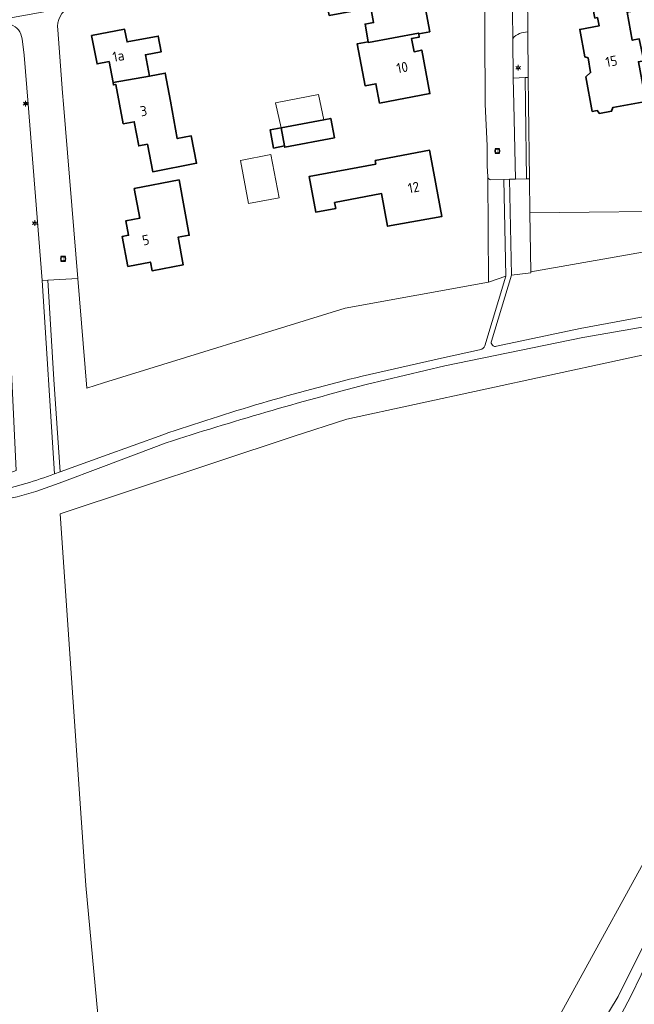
# Model space of a CAD drawing. Header units: metres. Extents: x 140853 to 145288, y 474558 to 480269.
# Tile 213 of 256: x 143985 to 144095, y 477840 to 478015. Entities that reach past the tile are written whole.
import ezdxf
from ezdxf.enums import TextEntityAlignment as Align

# ---------------------------------------------------------------- set-up
doc = ezdxf.new("R2010")
doc.units = ezdxf.units.M
doc.header["$MEASUREMENT"] = 0
for name, color, linetype, lineweight in [('B-WE-GR-BEPLANTING_CULTUUR_BOSPLANTSOEN-G', 90, 'GR-PLANTSOEN', 18), ('B-WE-GR-BEPLANTING_CULTUUR_HEESTERS-G', 90, 'Continuous', 18), ('B-WE-GR-BOS_GEMENGD-G', 40, 'Continuous', 13), ('B-WE-GR-BOUWLAND-G', 80, 'Continuous', 13), ('B-WE-GR-GROENVOORZIENING-G', 80, 'Continuous', 18), ('B-WE-IE-TERREINAFSCHEIDING_KUNSTMATIG_HEKWERK-G', 20, 'IE-TERREINAFSCHEIDING-KUNSTMATIG', 18), ('B-WE-KL-ET_LS_OV_LICHTMAST-S', 190, 'Continuous', 18), ('B-WE-OG-BEBOUWING-G', 7, 'Continuous', 35), ('B-WE-OG-BEBOUWING_BIJGEBOUW-G', 7, 'Continuous', 18), ('B-WE-OG-BEBOUWING_HUISNUMMER-T18', 10, 'Continuous', 18), ('B-WE-OG-TERREIN_ERF-G', 7, 'Continuous', 18), ('B-WE-RI-GWA_RIOOLPUT-S', 30, 'Continuous', 18), ('B-WE-VH-ONVERHARD-G', 252, 'Continuous', 18), ('B-WE-VH-VERHARDING_STRAATBAKSTEEN-G', 252, 'Continuous', 18)]:
    doc.layers.add(name, color=color, linetype=linetype, lineweight=lineweight)
doc.styles.add('NLCS-ISO', font='txt')
doc.linetypes.add('GR-PLANTSOEN', pattern='A,0,[179,NLCS.shx,S=2,R=0,X=0,Y=0],-4', length=4)
doc.linetypes.add('IE-TERREINAFSCHEIDING-KUNSTMATIG', pattern='A,4,[82,NLCS.shx,S=0.75,R=90,X=0,Y=0],4,-2', length=10)

# ---------------------------------------------------------------- blocks, each defined once
blk = doc.blocks.new('B-SIE-WEG_LICHTMAST-SO')
at = {"ltscale": 0.1}
for p, q in [((-1.1, 0.63), (-2.19, 1.27)), ((0, 1.27), (0, 2.53)), ((1.1, 0.63), (2.19, 1.27)), ((-1.1, -0.63), (-2.19, -1.27)), ((0, -1.27), (0, -2.53)), ((1.1, -0.63), (2.19, -1.27))]:
    blk.add_line(p, q, dxfattribs=at)
at = {"flags": 128}
for points in [[(-1.16, 0.5), (1.16, 0.5)], [(-1.16, -0.5), (1.16, -0.5)]]:
    blk.add_lwpolyline(points, dxfattribs=at)
at = {"ltscale": 0.1}
blk.add_circle((0, 0), 1.27, dxfattribs=at)
at = {"style": 'NLCS-ISO'}
blk.add_attdef('TYPE', text='', height=1.8, dxfattribs=at).set_placement((0, 2.53), align=Align.BOTTOM_CENTER)
blk = doc.blocks.new('SRI-PUT_INSPECTIE-SO')
at = {"lineweight": -3, "flags": 128}
blk.add_lwpolyline([(-2, -2), (2, -2), (2, 2), (-2, 2)], close=True, dxfattribs=at)
at = {"lineweight": -3, "ltscale": 1.5}
blk.add_circle((0, 0), 2, dxfattribs=at)
at = {"ltscale": 0.1, "style": 'NLCS-ISO'}
blk.add_text('I', height=2.5, dxfattribs=at).set_placement((0, -0.01), align=Align.MIDDLE_CENTER)

msp = doc.modelspace()

# ---------------------------------------------------------------- linework, layer by layer
at = {"layer": 'B-WE-GR-BEPLANTING_CULTUUR_BOSPLANTSOEN-G', "ltscale": 0.2, "flags": 128}
for points in [[(144102.762, 478111.039), (144107.601, 478065.759), (144107.849, 478053.695), (144107.669, 478041.043), (144108.403, 478025.022), (144107.253, 478025.007), (144107.578, 478000), (144107.825, 477981.018), (144107.894, 477975.699), (144076.152, 477970.115), (144076.154, 477969.947), (144072.705, 477969.509), (144069.145, 477957.783), (144069.145, 477957.783, 0.5944574), (144070.075, 477956.839), (144070.075, 477956.839), (144084.956, 477960.011), (144099.399, 477962.686), (144112.971, 477965.298), (144112.971, 477965.298, 0.0854659), (144117.381, 477966.379), (144117.381, 477966.379, 0.1542726), (144118.123, 477968.908), (144118.123, 477968.908, 0.1082919), (144117.921, 477971.032), (144117.921, 477971.032), (144116.674, 477974.924), (144116.674, 477974.924, -0.0347928), (144116.007, 477977.653), (144116.007, 477977.653, -0.0419035), (144115.721, 477980.992), (144115.721, 477980.992), (144115.69, 478000), (144115.676, 478008.447), (144115.676, 478008.447, 0.0585744), (144114.844, 478015.411), (144114.844, 478015.411), (144111.805, 478028.05), (144111.805, 478028.05, -0.0593579), (144111.203, 478033.172), (144111.203, 478033.172), (144111.24, 478054.791), (144111.24, 478054.791, -0.0512636), (144111.664, 478058.849), (144111.664, 478058.849), (144113.79, 478069.02), (144113.79, 478069.02, 0.1485456), (144112.757, 478080.606), (144112.757, 478080.606), (144108.365, 478091.475), (144108.365, 478091.475, -0.0754689), (144106.977, 478097.306), (144106.977, 478097.306), (144106.311, 478105.297), (144105.235, 478111.213), (144102.762, 478111.039)], [(143985.467, 478011.661, 0.2965782), (143983.439, 478014.225), (143983.439, 478014.225), (143977.924, 478013.478), (143979.314, 478000), (143983.565, 477952.244), (143984.43, 477934.684), (143981.179, 477933.524), (143980.942, 477931.058), (143980.942, 477931.058, 0.0346948), (143991.263, 477934.076), (143991.263, 477934.076), (143989.065, 477968.554), (143986.555, 478000), (143985.859, 478008.724), (143985.467, 478011.661)], [(144000, 477950.324), (143997.013, 477949.402), (143995.407, 477968.936), (143990.062, 477968.614), (143991.158, 477950.918), (143992.257, 477934.436), (144000, 477937.24), (144010.563, 477941.066), (144010.563, 477941.066, -0.0235984), (144046.122, 477951.513), (144046.122, 477951.513), (144060.229, 477954.74), (144067.012, 477956.186), (144067.224, 477956.257), (144067.224, 477956.257, 0.2666605), (144067.952, 477956.939), (144067.952, 477956.939), (144071.72, 477969.335), (144068.641, 477968.286), (144043.062, 477963.624), (144000, 477950.324)]]:
    msp.add_lwpolyline(points, format="xyb", close=True, dxfattribs=at)
at = {"layer": 'B-WE-GR-BEPLANTING_CULTUUR_HEESTERS-G', "ltscale": 0.2, "flags": 128}
for points in [[(144075.195, 478004.763), (144075.729, 478004.768), (144075.647, 478012.905), (144075.62, 478012.901), (144075.62, 478012.901, 0.1979296), (144072.939, 478011.75), (144072.939, 478011.75), (144073.01, 478004.674), (144075.195, 478004.763)], [(144068.641, 477968.286), (144071.72, 477969.335), (144071.351, 477986.604), (144069.049, 477986.55), (144069.049, 477986.55, -0.3890589), (144068.494, 477987.036), (144068.494, 477987.036), (144068.641, 477968.286)]]:
    msp.add_lwpolyline(points, format="xyb", close=True, dxfattribs=at)
for points in [[(144075.777, 478000), (144075.729, 478004.768), (144075.195, 478004.763), (144075.252, 478000), (144075.413, 477986.698), (144075.946, 477986.705), (144075.777, 478000)], [(144072.705, 477969.509), (144076.154, 477969.947), (144076.152, 477970.115), (144076.021, 477980.656), (144075.946, 477986.705), (144075.413, 477986.698), (144073.429, 477986.652), (144072.351, 477986.627), (144072.705, 477969.509)]]:
    msp.add_lwpolyline(points, close=True, dxfattribs=at)
at = {"layer": 'B-WE-GR-BOS_GEMENGD-G', "ltscale": 0.2, "flags": 128}
msp.add_lwpolyline([(144099.814, 477960.887), (144085.458, 477958.408), (144060.852, 477953.356), (144046.813, 477950.013), (144046.813, 477950.013, 0.0139479), (144011.172, 477939.646), (144011.172, 477939.646), (144000, 477935.429), (143992.064, 477932.433), (143992.064, 477932.433, -0.0541097), (143978.572, 477928.777), (143978.572, 477928.777), (143968.417, 477926.06), (143958.152, 477922.602), (143946.477, 477919.116), (143946.874, 477918.851), (143948.858, 477875.724), (143951.504, 477830.216)], format="xyb", dxfattribs=at)
for points in [[(143998.97, 477837.681), (143996.853, 477860.7), (143992.251, 477926.988), (144033.817, 477940.76), (144043.371, 477943.834), (144115.783, 477959.522)], [(144095.88, 477864.096), (144076.036, 477827.981)], [(144087.108, 477833.241), (144091.735, 477840.9), (144096.632, 477850.705)]]:
    msp.add_lwpolyline(points, dxfattribs=at)
at = {"layer": 'B-WE-GR-BOUWLAND-G', "ltscale": 0.2, "flags": 128}
msp.add_lwpolyline([(143992.251, 477926.988), (143996.853, 477860.7), (143998.97, 477837.681), (144002.542, 477797.2), (144006.775, 477760.555), (144009.156, 477742.563), (144076.036, 477827.981), (144095.88, 477864.096), (144107.146, 477884.869), (144112.893, 477900.821), (144117.266, 477924.874), (144119.853, 477960.341), (144117.16, 477959.799), (144115.783, 477959.522), (144043.371, 477943.834), (144033.817, 477940.76), (143992.251, 477926.988)], close=True, dxfattribs=at)
at = {"layer": 'B-WE-GR-GROENVOORZIENING-G', "ltscale": 0.2, "flags": 128}
msp.add_lwpolyline([(144076.021, 477980.656), (144076.152, 477970.115), (144107.894, 477975.699), (144107.825, 477981.018), (144076.021, 477980.656)], close=True, dxfattribs=at)
at = {"layer": 'B-WE-IE-TERREINAFSCHEIDING_KUNSTMATIG_HEKWERK-G', "ltscale": 0.2, "flags": 128}
for points in [[(144068.641, 477968.286), (144068.494, 477987.036)], [(144075.946, 477986.705), (144076.021, 477980.656)], [(144076.152, 477970.115), (144107.894, 477975.699), (144107.825, 477981.018)], [(144076.021, 477980.656), (144076.152, 477970.115)], [(143995.407, 477968.936), (143997.013, 477949.402), (144000, 477950.324)], [(144000, 477950.324), (144043.062, 477963.624), (144068.641, 477968.286)]]:
    msp.add_lwpolyline(points, dxfattribs=at)
at = {"layer": 'B-WE-OG-BEBOUWING-G', "ltscale": 0.2, "flags": 128}
for points in [[(144047.2, 478011.144), (144047.223, 478011.021), (144056.161, 478012.692), (144056.184, 478012.569), (144058.16, 478012.938), (144056.619, 478021.185), (144054.035, 478020.664), (144053.535, 478023.379), (144039.293, 478020.758), (144040.231, 478015.831), (144047.647, 478017.206), (144048.135, 478014.561), (144046.621, 478014.281), (144047.2, 478011.144)], [(144085.98, 478004.89), (144087.141, 477998.708), (144087.986, 477998.867), (144088.427, 477998.359), (144090.57, 477998.762), (144090.787, 477999.393), (144096.674, 478000.498), (144095.345, 478007.575), (144096.309, 478007.756), (144095.522, 478011.64), (144094.253, 478011.41), (144093.347, 478016.408), (144096.889, 478017.05), (144095.82, 478022.954), (144086.474, 478021.261), (144087.591, 478015.365), (144088.063, 478015.455), (144088.342, 478013.981), (144084.912, 478013.344), (144085.826, 478008.453), (144086.373, 478008.251), (144086.844, 478005.654), (144085.98, 478004.89)], [(144008.173, 478005.031), (144007.468, 478008.836), (144010.28, 478009.357), (144009.762, 478012.154), (144004.18, 478011.109), (144003.747, 478013.378), (143997.847, 478012.252), (143998.837, 478007.197), (144000.976, 478007.616), (144001.683, 478003.853), (144008.173, 478005.031)], [(144056.184, 478012.569), (144056.161, 478012.692), (144047.223, 478011.021), (144047.2, 478011.144), (144045.233, 478010.781), (144046.616, 478003.289), (144048.571, 478003.657), (144049.22, 478000.218), (144058.191, 478001.91), (144056.735, 478009.652), (144055.357, 478009.373), (144054.916, 478011.732), (144056.293, 478011.989), (144056.184, 478012.569)], [(144008.173, 478005.031), (144001.683, 478003.853), (144001.759, 478003.449), (144002.182, 478003.528), (144003.494, 477996.512), (144005.461, 477996.88), (144006.285, 477992.57), (144007.817, 477992.863), (144008.752, 477987.972), (144016.571, 477989.466), (144015.636, 477994.358), (144013.145, 477993.882), (144011.908, 478000.566), (144010.987, 478005.542), (144008.173, 478005.031)], [(144039.279, 477997.237), (144031.659, 477995.803), (144032.273, 477992.561), (144032.314, 477992.344), (144041.152, 477994.017), (144040.503, 477997.467), (144039.279, 477997.237)], [(144031.659, 477995.803), (144029.694, 477995.431), (144030.308, 477992.189), (144032.273, 477992.561), (144031.659, 477995.803)], [(144048.398, 477989.981), (144048.519, 477989.332), (144036.646, 477987.1), (144037.836, 477980.771), (144041.393, 477981.44), (144041.201, 477982.462), (144049.571, 477984.06), (144050.636, 477978.237), (144060.31, 477980.006), (144058.883, 477987.704), (144058.135, 477991.796), (144048.398, 477989.981)], [(144004.324, 477971.083), (144008.36, 477971.855), (144008.655, 477970.313), (144014.192, 477971.372), (144013.287, 477976.28), (144015.274, 477976.646), (144013.453, 477986.521), (144005.468, 477984.977), (144006.45, 477979.687), (144003.982, 477979.232), (144004.458, 477976.646), (144003.337, 477976.439), (144004.324, 477971.083)]]:
    msp.add_lwpolyline(points, close=True, dxfattribs=at)
at = {"layer": 'B-WE-OG-BEBOUWING_BIJGEBOUW-G', "ltscale": 0.2, "flags": 128}
for points in [[(144039.279, 477997.237), (144038.307, 478001.754), (144030.665, 478000.226), (144031.659, 477995.803), (144039.279, 477997.237)], [(144031.286, 477983.309), (144029.818, 477991.017), (144024.397, 477989.959), (144025.861, 477982.275), (144031.286, 477983.309)]]:
    msp.add_lwpolyline(points, close=True, dxfattribs=at)
at = {"layer": 'B-WE-OG-TERREIN_ERF-G', "ltscale": 0.2, "flags": 128}
msp.add_lwpolyline([(143993.962, 478017.322, 0.3275016), (143991.851, 478013.289), (143991.851, 478013.289), (143992.686, 478002.027), (143992.853, 478000), (143995.407, 477968.936), (143995.407, 477968.936), (143997.013, 477949.402), (144000, 477950.324), (144043.062, 477963.624), (144068.641, 477968.286), (144068.494, 477987.036), (144068.39, 477989.013), (144068.37, 477992.577), (144068.014, 478000), (144067.917, 478025.947)], format="xyb", dxfattribs=at)
for points in [[(144047.2, 478011.144), (144046.621, 478014.281), (144048.135, 478014.561), (144047.647, 478017.206), (144040.231, 478015.831), (144039.293, 478020.758), (144053.535, 478023.379), (144054.035, 478020.664), (144056.619, 478021.185), (144058.16, 478012.938), (144056.184, 478012.569), (144056.293, 478011.989), (144054.916, 478011.732), (144055.357, 478009.373), (144056.735, 478009.652), (144058.191, 478001.91), (144049.22, 478000.218), (144048.571, 478003.657), (144046.616, 478003.289), (144045.233, 478010.781), (144047.2, 478011.144)], [(144085.98, 478004.89), (144086.844, 478005.654), (144086.373, 478008.251), (144085.826, 478008.453), (144084.912, 478013.344), (144088.342, 478013.981), (144088.063, 478015.455), (144087.591, 478015.365), (144086.474, 478021.261), (144095.82, 478022.954), (144096.889, 478017.05), (144093.347, 478016.408), (144094.253, 478011.41), (144095.522, 478011.64), (144096.309, 478007.756), (144095.345, 478007.575), (144096.674, 478000.498), (144090.787, 477999.393), (144090.57, 477998.762), (144088.427, 477998.359), (144087.986, 477998.867), (144087.141, 477998.708), (144085.98, 478004.89)], [(144001.683, 478003.853), (144000.976, 478007.616), (143998.837, 478007.197), (143997.847, 478012.252), (144003.747, 478013.378), (144004.18, 478011.109), (144009.762, 478012.154), (144010.28, 478009.357), (144007.468, 478008.836), (144008.173, 478005.031), (144010.987, 478005.542), (144011.908, 478000.566), (144013.145, 477993.882), (144015.636, 477994.358), (144016.571, 477989.466), (144008.752, 477987.972), (144007.817, 477992.863), (144006.285, 477992.57), (144005.461, 477996.88), (144003.494, 477996.512), (144002.182, 478003.528), (144001.759, 478003.449), (144001.683, 478003.853)], [(144031.659, 477995.803), (144039.279, 477997.237), (144040.503, 477997.467), (144041.152, 477994.017), (144032.314, 477992.344), (144032.273, 477992.561), (144030.308, 477992.189), (144029.694, 477995.431), (144031.659, 477995.803)], [(144048.398, 477989.981), (144058.135, 477991.796), (144058.883, 477987.704), (144060.31, 477980.006), (144050.636, 477978.237), (144049.571, 477984.06), (144041.201, 477982.462), (144041.393, 477981.44), (144037.836, 477980.771), (144036.646, 477987.1), (144048.519, 477989.332), (144048.398, 477989.981)], [(144004.324, 477971.083), (144003.337, 477976.439), (144004.458, 477976.646), (144003.982, 477979.232), (144006.45, 477979.687), (144005.468, 477984.977), (144013.453, 477986.521), (144015.274, 477976.646), (144013.287, 477976.28), (144014.192, 477971.372), (144008.655, 477970.313), (144008.36, 477971.855), (144004.324, 477971.083)]]:
    msp.add_lwpolyline(points, close=True, dxfattribs=at)
for points in [[(144075.576, 478019.912), (144075.647, 478012.905), (144075.729, 478004.768), (144075.777, 478000), (144075.946, 477986.705), (144076.021, 477980.656), (144107.825, 477981.018)], [(144097.712, 477848.594), (144093.986, 477840.978), (144091.233, 477835.653)]]:
    msp.add_lwpolyline(points, dxfattribs=at)
at = {"layer": 'B-WE-VH-ONVERHARD-G', "ltscale": 0.2, "flags": 128}
for points in [[(144099.399, 477962.686), (144084.956, 477960.011), (144070.075, 477956.839), (144070.075, 477956.839, -0.5944574), (144069.145, 477957.783), (144069.145, 477957.783), (144072.705, 477969.509), (144072.351, 477986.627), (144071.351, 477986.604), (144071.72, 477969.335), (144067.952, 477956.939), (144067.952, 477956.939, -0.2666605), (144067.224, 477956.257), (144067.224, 477956.257), (144067.012, 477956.186), (144060.229, 477954.74), (144046.122, 477951.513), (144046.122, 477951.513, 0.0235984), (144010.563, 477941.066), (144010.563, 477941.066), (144000, 477937.24), (143992.257, 477934.436), (143991.263, 477934.076), (143991.263, 477934.076, -0.0346948), (143980.942, 477931.058)], [(143978.572, 477928.777, 0.0541097), (143992.064, 477932.433), (143992.064, 477932.433), (144000, 477935.429), (144011.172, 477939.646), (144011.172, 477939.646, -0.0139479), (144046.813, 477950.013), (144046.813, 477950.013), (144060.852, 477953.356), (144085.458, 477958.408), (144099.814, 477960.887)]]:
    msp.add_lwpolyline(points, format="xyb", dxfattribs=at)
msp.add_lwpolyline([(143992.257, 477934.436), (143991.158, 477950.918), (143990.062, 477968.614), (143989.065, 477968.554), (143991.263, 477934.076), (143992.257, 477934.436)], close=True, dxfattribs=at)
for points in [[(144096.632, 477850.705), (144091.735, 477840.9), (144087.108, 477833.241)], [(144091.233, 477835.653), (144093.986, 477840.978), (144097.712, 477848.594)]]:
    msp.add_lwpolyline(points, dxfattribs=at)
at = {"layer": 'B-WE-VH-VERHARDING_STRAATBAKSTEEN-G', "ltscale": 0.2, "flags": 128}
msp.add_lwpolyline([(144067.917, 478025.947), (144068.014, 478000), (144068.37, 477992.577), (144068.39, 477989.013), (144068.494, 477987.036), (144068.494, 477987.036, 0.3890589), (144069.049, 477986.55), (144069.049, 477986.55), (144071.351, 477986.604), (144072.351, 477986.627), (144073.429, 477986.652), (144073.119, 478000), (144073.01, 478004.674), (144072.939, 478011.75), (144072.846, 478021.057)], format="xyb", dxfattribs=at)
for points in [[(144075.647, 478012.905), (144075.576, 478019.912), (144075.453, 478019.922), (144075.453, 478019.922, -0.1882317), (144072.846, 478021.057), (144072.846, 478021.057), (144072.939, 478011.75), (144072.939, 478011.75, -0.1979296), (144075.62, 478012.901), (144075.62, 478012.901), (144075.647, 478012.905)], [(143983.439, 478014.225, -0.2965782), (143985.467, 478011.661), (143985.467, 478011.661), (143985.859, 478008.724), (143986.555, 478000), (143989.065, 477968.554), (143990.062, 477968.614), (143995.407, 477968.936), (143992.853, 478000), (143992.686, 478002.027), (143991.851, 478013.289), (143991.851, 478013.289, -0.3275016), (143993.962, 478017.322), (143993.962, 478017.322), (143982.47, 478015.223), (143981.001, 478015.046), (143983.439, 478014.225)]]:
    msp.add_lwpolyline(points, format="xyb", close=True, dxfattribs=at)
msp.add_lwpolyline([(144073.429, 477986.652), (144075.413, 477986.698), (144075.252, 478000), (144075.195, 478004.763), (144073.01, 478004.674), (144073.119, 478000), (144073.429, 477986.652)], close=True, dxfattribs=at)

# ---------------------------------------------------------------- block references
at = {"layer": 'B-WE-KL-ET_LS_OV_LICHTMAST-S', "xscale": 0.2, "yscale": 0.2, "zscale": 0.2}
for p in [(144073.93, 478006.495), (143986.095, 478000.111), (143987.716, 477978.806)]:
    msp.add_blockref('B-SIE-WEG_LICHTMAST-SO', p, dxfattribs=at)
at = {"layer": 'B-WE-RI-GWA_RIOOLPUT-S', "xscale": 0.2, "yscale": 0.2, "zscale": 0.2}
for p in [(144070.196, 477991.655), (143992.786, 477972.439)]:
    msp.add_blockref('SRI-PUT_INSPECTIE-SO', p, dxfattribs=at)

# ---------------------------------------------------------------- texts
at = {"layer": 'B-WE-OG-BEBOUWING_HUISNUMMER-T18', "style": 'NLCS-ISO'}
for s, rotation, p in [('1a', 11.1, (144002.638, 478008.6)), ('10', 10.7, (144053.246, 478006.561)), ('15', 10.3, (144090.544, 478007.666)), ('3', 10.6, (144007.135, 477998.802)), ('12', 10.5, (144055.284, 477985.172)), ('5', 10.4, (144007.524, 477975.792))]:
    msp.add_text(s, height=1.8, rotation=rotation, dxfattribs=at).set_placement(p, align=Align.MIDDLE_CENTER)

doc.saveas('drawing.dxf')
